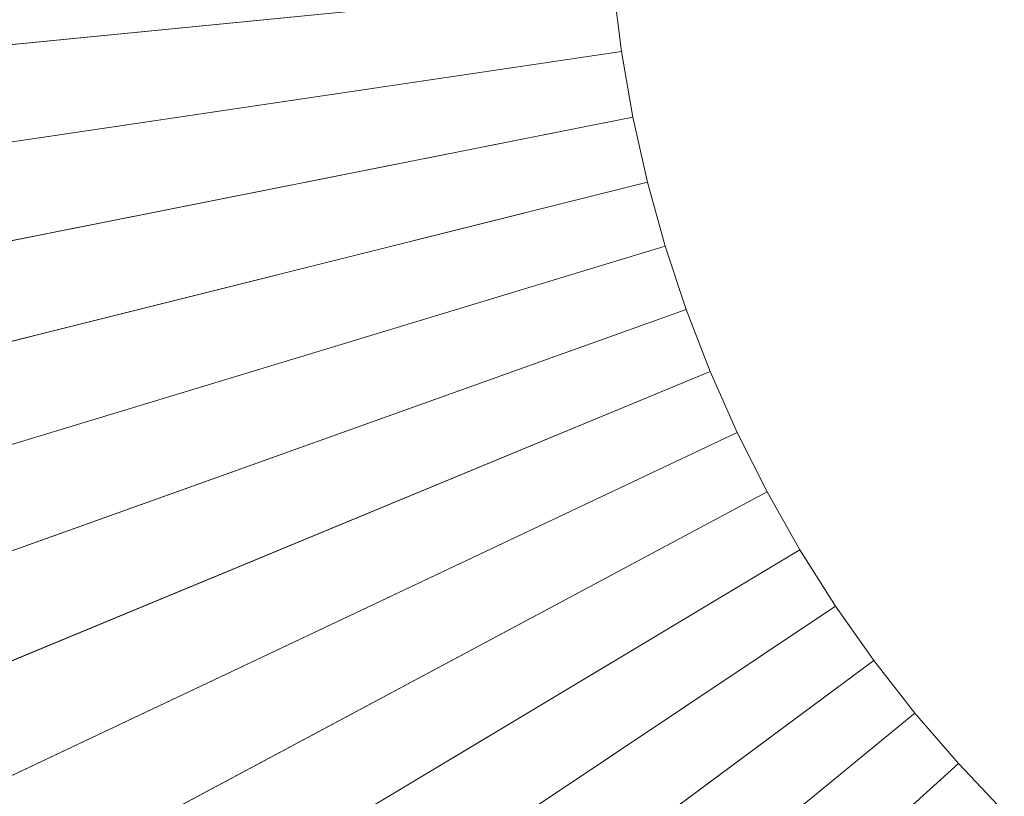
# Model space of a CAD drawing. Header units: millimetres. Extents: x -470 to -19, y 446 to 896.
# Tile 210 of 256: x -424 to -333, y 584 to 656. Entities that reach past the tile are written whole.
import ezdxf

# ---------------------------------------------------------------- set-up
doc = ezdxf.new("R2010")
doc.units = ezdxf.units.MM
doc.header["$LTSCALE"] = 20
doc.layers.add('LUCIDO_1', color=1, linetype='Continuous', lineweight=20, true_color=0xff0000)
doc.layers.add('Nessuna', color=7, linetype='Continuous', lineweight=9)

# ---------------------------------------------------------------- blocks, each defined once
blk = doc.blocks.new('Group-1')
at = {"layer": 'LUCIDO_1', "color": 5, "linetype": 'Continuous', "lineweight": 9, "transparency": 33554687}
for points in [[(-369.484, 664.867, -10106.271), (-369.031, 658.748, -10106.271), (-462.155, 649.576, -10106.271), (-462.947, 660.275, -10106.271)], [(-458.952, 660.471, -10081.271), (-458.175, 649.968, -10081.271), (-369.031, 658.748, -10081.271), (-369.484, 664.867, -10081.271)], [(-369.031, 658.748, -10106.271), (-368.28, 652.659, -10106.271), (-460.842, 638.929, -10106.271), (-462.155, 649.576, -10106.271)], [(-458.175, 649.968, -10081.271), (-456.885, 639.516, -10081.271), (-368.28, 652.659, -10081.271), (-369.031, 658.748, -10081.271)], [(-369.031, 658.748, -10081.271), (-368.28, 652.659, -10081.271), (-368.28, 652.659, -10106.271), (-369.031, 658.748, -10106.271)], [(-368.28, 652.659, -10106.271), (-367.232, 646.614, -10106.271), (-459.009, 628.359, -10106.271), (-460.842, 638.929, -10106.271)], [(-456.885, 639.516, -10081.271), (-455.086, 629.139, -10081.271), (-367.232, 646.614, -10081.271), (-368.28, 652.659, -10081.271)], [(-368.28, 652.659, -10081.271), (-367.232, 646.614, -10081.271), (-367.232, 646.614, -10106.271), (-368.28, 652.659, -10106.271)], [(-367.232, 646.614, -10106.271), (-365.89, 640.628, -10106.271), (-456.663, 617.89, -10106.271), (-459.009, 628.359, -10106.271)], [(-455.086, 629.139, -10081.271), (-452.783, 618.862, -10081.271), (-365.89, 640.628, -10081.271), (-367.232, 646.614, -10081.271)], [(-367.232, 646.614, -10081.271), (-365.89, 640.628, -10081.271), (-365.89, 640.628, -10106.271), (-367.232, 646.614, -10106.271)], [(-365.89, 640.628, -10106.271), (-364.253, 634.715, -10106.271), (-453.8, 607.551, -10106.271), (-456.663, 617.89, -10106.271)], [(-452.783, 618.862, -10081.271), (-449.972, 608.712, -10081.271), (-364.253, 634.715, -10081.271), (-365.89, 640.628, -10081.271)], [(-365.89, 640.628, -10081.271), (-364.253, 634.715, -10081.271), (-364.253, 634.715, -10106.271), (-365.89, 640.628, -10106.271)], [(-364.253, 634.715, -10106.271), (-362.327, 628.89, -10106.271), (-450.432, 597.366, -10106.271), (-453.8, 607.551, -10106.271)], [(-449.972, 608.712, -10081.271), (-446.666, 598.713, -10081.271), (-362.327, 628.89, -10081.271), (-364.253, 634.715, -10081.271)], [(-364.253, 634.715, -10081.271), (-362.327, 628.89, -10081.271), (-362.327, 628.89, -10106.271), (-364.253, 634.715, -10106.271)], [(-362.327, 628.89, -10106.271), (-360.118, 623.166, -10106.271), (-446.57, 587.357, -10106.271), (-450.432, 597.366, -10106.271)], [(-446.666, 598.713, -10081.271), (-442.874, 588.888, -10081.271), (-360.118, 623.166, -10081.271), (-362.327, 628.89, -10081.271)], [(-362.327, 628.89, -10081.271), (-360.118, 623.166, -10081.271), (-360.118, 623.166, -10106.271), (-362.327, 628.89, -10106.271)], [(-360.118, 623.166, -10106.271), (-357.632, 617.557, -10106.271), (-442.223, 577.549, -10106.271), (-446.57, 587.357, -10106.271)], [(-442.874, 588.888, -10081.271), (-438.607, 579.259, -10081.271), (-357.632, 617.557, -10081.271), (-360.118, 623.166, -10081.271)], [(-360.118, 623.166, -10081.271), (-357.632, 617.557, -10081.271), (-357.632, 617.557, -10106.271), (-360.118, 623.166, -10106.271)], [(-357.632, 617.557, -10106.271), (-354.876, 612.076, -10106.271), (-437.403, 567.965, -10106.271), (-442.223, 577.549, -10106.271)], [(-438.607, 579.259, -10081.271), (-433.875, 569.85, -10081.271), (-354.876, 612.076, -10081.271), (-357.632, 617.557, -10081.271)], [(-357.632, 617.557, -10081.271), (-354.876, 612.076, -10081.271), (-354.876, 612.076, -10106.271), (-357.632, 617.557, -10106.271)], [(-354.876, 612.076, -10106.271), (-351.852, 606.738, -10106.271), (-432.116, 558.629, -10106.271), (-437.403, 567.965, -10106.271)], [(-433.875, 569.85, -10081.271), (-428.686, 560.686, -10081.271), (-351.852, 606.738, -10081.271), (-354.876, 612.076, -10081.271)], [(-354.876, 612.076, -10081.271), (-351.852, 606.738, -10081.271), (-351.852, 606.738, -10106.271), (-354.876, 612.076, -10106.271)], [(-351.852, 606.738, -10106.271), (-348.568, 601.556, -10106.271), (-426.373, 549.568, -10106.271), (-432.116, 558.629, -10106.271)], [(-428.686, 560.686, -10081.271), (-423.047, 551.79, -10081.271), (-348.568, 601.556, -10081.271), (-351.852, 606.738, -10081.271)], [(-351.852, 606.738, -10081.271), (-348.568, 601.556, -10081.271), (-348.568, 601.556, -10106.271), (-351.852, 606.738, -10106.271)], [(-348.568, 601.556, -10106.271), (-345.035, 596.54, -10106.271), (-420.194, 540.798, -10106.271), (-426.373, 549.568, -10106.271)], [(-423.047, 551.79, -10081.271), (-416.982, 543.181, -10081.271), (-345.035, 596.54, -10081.271), (-348.568, 601.556, -10081.271)], [(-348.568, 601.556, -10081.271), (-345.035, 596.54, -10081.271), (-345.035, 596.54, -10106.271), (-348.568, 601.556, -10106.271)], [(-345.035, 596.54, -10106.271), (-341.26, 591.704, -10106.271), (-413.595, 532.34, -10106.271), (-420.194, 540.798, -10106.271)], [(-416.982, 543.181, -10081.271), (-410.503, 534.878, -10081.271), (-341.26, 591.704, -10081.271), (-345.035, 596.54, -10081.271)], [(-345.035, 596.54, -10081.271), (-341.26, 591.704, -10081.271), (-341.26, 591.704, -10106.271), (-345.035, 596.54, -10106.271)], [(-341.26, 591.704, -10106.271), (-337.254, 587.057, -10106.271), (-406.589, 524.215, -10106.271), (-413.595, 532.34, -10106.271)], [(-410.503, 534.878, -10081.271), (-403.626, 526.901, -10081.271), (-337.254, 587.057, -10081.271), (-341.26, 591.704, -10081.271)], [(-341.26, 591.704, -10081.271), (-337.254, 587.057, -10081.271), (-337.254, 587.057, -10106.271), (-341.26, 591.704, -10106.271)], [(-337.254, 587.057, -10106.271), (-333.026, 582.612, -10106.271), (-399.195, 516.442, -10106.271), (-406.589, 524.215, -10106.271)], [(-403.626, 526.901, -10081.271), (-396.367, 519.27, -10081.271), (-333.026, 582.612, -10081.271), (-337.254, 587.057, -10081.271)], [(-337.254, 587.057, -10081.271), (-333.026, 582.612, -10081.271), (-333.026, 582.612, -10106.271), (-337.254, 587.057, -10106.271)]]:
    blk.add_3dface(points, dxfattribs=at)

msp = doc.modelspace()

# ---------------------------------------------------------------- block references
at = {"layer": 'Nessuna', "color": 5, "true_color": 0x0000ff, "transparency": 33554687}
msp.add_blockref('Group-1', (0, 0), dxfattribs=at)

doc.saveas('drawing.dxf')
